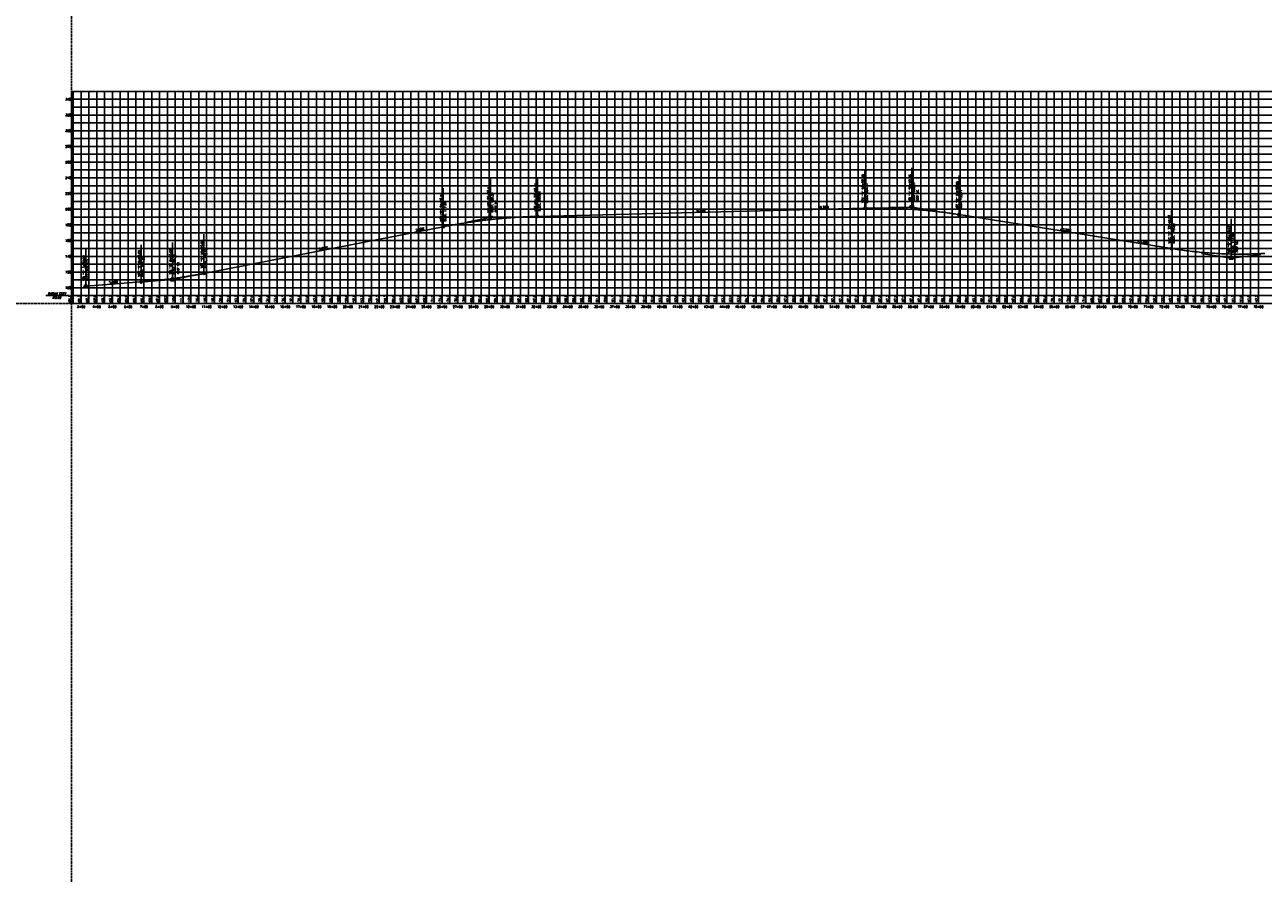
# Model space of a CAD drawing. Extents: x 114466 to 237039, y 16086 to 93345.
# Tile 5 of 81: x 137318 to 145208, y 31011 to 36414. Entities that reach past the tile are written whole.
import ezdxf
from ezdxf.enums import TextEntityAlignment as Align

# ---------------------------------------------------------------- set-up
doc = ezdxf.new("R2010")
doc.units = 0
doc.header["$LTSCALE"] = 50
doc.header["$MEASUREMENT"] = 0
doc.linetypes.add('HIDDEN_050%', pattern=[0.1875, 0.125, -0.0625])
doc.layers.get('0').update_dxf_attribs({"color": 1})
doc.layers.add('_CAB-PROF-TXT', color=31, linetype='HIDDEN_050%', plot=False)
for name, color, linetype in [('STERL-03-PBASE', 101, 'Continuous'), ('STERL-03-PEGCT', 101, 'Continuous'), ('STERL-03-PFGC', 4, 'Continuous'), ('STERL-03-PFGCT', 3, 'Continuous'), ('Sterl-03-PFGCT-B', 3, 'Continuous'), ('STERL-03-PGRID', 251, 'Continuous'), ('STERL-03-PGRIDT', 101, 'Continuous'), ('STERL-03-PVGRID', 251, 'Continuous')]:
    doc.layers.add(name, color=color, linetype=linetype)
doc.styles.add('C10O', font='complex', dxfattribs={"oblique": 20, "height": 4.167})
doc.styles.add('L140', font='ROMANSM.shx', dxfattribs={"height": 14})

# ---------------------------------------------------------------- blocks, each defined once
blk = doc.blocks.new('datum')
blk.add_line((-1.625, 0), (-0.125, 0))
at = {"style": 'C10O', "oblique": 20}
blk.add_text('DATUM ELEV', height=0.1389, dxfattribs=at).set_placement((-0.9375, 0.05), align=Align.CENTER)
blk.add_attdef('DATUM', text='', height=0.1389, dxfattribs=at).set_placement((-0.9375, -0.18889), align=Align.CENTER)
blk = doc.blocks.new('CRV_CIR')
at = {"color": 155, "const_width": 0.063, "flags": 128}
blk.add_lwpolyline([(-0.0315, 0, 1), (0.0315, 0, 1)], format="xyb", close=True, dxfattribs=at)
for radius in [0.07, 0.0187]:
    blk.add_circle((0, 0), radius)
blk = doc.blocks.new('crv_tri')
for points in [[(0.125, -0.072), (0, 0.144), (-0.125, -0.072)], [(-0.125, -0.072), (0.125, -0.072), (0, 0.144)]]:
    blk.add_hatch(color=155).paths.add_polyline_path(points)
for p, q in [((0, 0.144), (-0.125, -0.072)), ((0.125, -0.072), (0, 0.144)), ((-0.125, -0.072), (0.125, -0.072))]:
    blk.add_line(p, q)
at = {"flags": 128}
for points in [[(0, 0.144), (-0.125, -0.072), (0.125, -0.072)], [(-0.125, -0.072), (0.125, -0.072), (0, 0.144)]]:
    blk.add_lwpolyline(points, close=True, dxfattribs=at)
blk.add_circle((0, 0), 0.025)
blk.add_circle((0, 0), 0.025)
blk.add_circle((0, 0), 0.025)

msp = doc.modelspace()

# ---------------------------------------------------------------- linework, layer by layer
at = {"layer": '_CAB-PROF-TXT'}
for p, q in [((137615.98245, 54640.73615), (137615.98245, 16085.82474)), ((137707.49632, 34639.54831), (135607.60201, 34639.54831))]:
    msp.add_line(p, q, dxfattribs=at)
at = {"layer": 'STERL-03-PBASE'}
for p, q in [((137616.08245, 34639.54831), (137616.08245, 34689.54831)), ((137616.08245, 34689.54831), (195729.02224, 34689.54831)), ((137616.08245, 34639.54831), (195729.02224, 34639.54831)), ((137626.81245, 34639.54831), (137626.81245, 34689.54831)), ((137676.81245, 34639.54831), (137676.81245, 34689.54831)), ((137726.81245, 34639.54831), (137726.81245, 34689.54831)), ((137776.81245, 34639.54831), (137776.81245, 34689.54831)), ((137826.81245, 34639.54831), (137826.81245, 34689.54831)), ((137876.81245, 34639.54831), (137876.81245, 34689.54831)), ((137926.81245, 34639.54831), (137926.81245, 34689.54831)), ((137976.81245, 34639.54831), (137976.81245, 34689.54831)), ((138026.81245, 34639.54831), (138026.81245, 34689.54831)), ((138076.81245, 34639.54831), (138076.81245, 34689.54831)), ((138126.81245, 34639.54831), (138126.81245, 34689.54831)), ((138176.81245, 34639.54831), (138176.81245, 34689.54831)), ((138226.81245, 34639.54831), (138226.81245, 34689.54831)), ((138276.81245, 34639.54831), (138276.81245, 34689.54831)), ((138326.81245, 34639.54831), (138326.81245, 34689.54831)), ((138376.81245, 34639.54831), (138376.81245, 34689.54831)), ((138426.81245, 34639.54831), (138426.81245, 34689.54831)), ((138476.81245, 34639.54831), (138476.81245, 34689.54831)), ((138526.81245, 34639.54831), (138526.81245, 34689.54831)), ((138576.81245, 34639.54831), (138576.81245, 34689.54831)), ((138626.81245, 34639.54831), (138626.81245, 34689.54831)), ((138676.81245, 34639.54831), (138676.81245, 34689.54831)), ((138726.81245, 34639.54831), (138726.81245, 34689.54831)), ((138776.81245, 34639.54831), (138776.81245, 34689.54831)), ((138826.81245, 34639.54831), (138826.81245, 34689.54831)), ((138876.81245, 34639.54831), (138876.81245, 34689.54831)), ((138926.81245, 34639.54831), (138926.81245, 34689.54831)), ((138976.81245, 34639.54831), (138976.81245, 34689.54831)), ((139026.81245, 34639.54831), (139026.81245, 34689.54831)), ((139076.81245, 34639.54831), (139076.81245, 34689.54831)), ((139126.81245, 34639.54831), (139126.81245, 34689.54831)), ((139176.81245, 34639.54831), (139176.81245, 34689.54831)), ((139226.81245, 34639.54831), (139226.81245, 34689.54831)), ((139276.81245, 34639.54831), (139276.81245, 34689.54831)), ((139326.81245, 34639.54831), (139326.81245, 34689.54831)), ((139376.81245, 34639.54831), (139376.81245, 34689.54831)), ((139426.81245, 34639.54831), (139426.81245, 34689.54831)), ((139476.81245, 34639.54831), (139476.81245, 34689.54831)), ((139526.81245, 34639.54831), (139526.81245, 34689.54831)), ((139576.81245, 34639.54831), (139576.81245, 34689.54831)), ((139626.81245, 34639.54831), (139626.81245, 34689.54831)), ((139676.81245, 34639.54831), (139676.81245, 34689.54831)), ((139726.81245, 34639.54831), (139726.81245, 34689.54831)), ((139776.81245, 34639.54831), (139776.81245, 34689.54831)), ((139826.81245, 34639.54831), (139826.81245, 34689.54831)), ((139876.81245, 34639.54831), (139876.81245, 34689.54831)), ((139926.81245, 34639.54831), (139926.81245, 34689.54831)), ((139976.81245, 34639.54831), (139976.81245, 34689.54831)), ((140026.81245, 34639.54831), (140026.81245, 34689.54831)), ((140076.81245, 34639.54831), (140076.81245, 34689.54831)), ((140126.81245, 34639.54831), (140126.81245, 34689.54831)), ((140176.81245, 34639.54831), (140176.81245, 34689.54831)), ((140226.81245, 34639.54831), (140226.81245, 34689.54831)), ((140276.81245, 34639.54831), (140276.81245, 34689.54831)), ((140326.81245, 34639.54831), (140326.81245, 34689.54831)), ((140376.81245, 34639.54831), (140376.81245, 34689.54831)), ((140426.81245, 34639.54831), (140426.81245, 34689.54831)), ((140476.81245, 34639.54831), (140476.81245, 34689.54831)), ((140526.81245, 34639.54831), (140526.81245, 34689.54831)), ((140576.81245, 34639.54831), (140576.81245, 34689.54831)), ((140626.81245, 34639.54831), (140626.81245, 34689.54831)), ((140676.81245, 34639.54831), (140676.81245, 34689.54831)), ((140726.81245, 34639.54831), (140726.81245, 34689.54831)), ((140776.81245, 34639.54831), (140776.81245, 34689.54831)), ((140826.81245, 34639.54831), (140826.81245, 34689.54831)), ((140876.81245, 34639.54831), (140876.81245, 34689.54831)), ((140926.81245, 34639.54831), (140926.81245, 34689.54831)), ((140976.81245, 34639.54831), (140976.81245, 34689.54831)), ((141026.81245, 34639.54831), (141026.81245, 34689.54831)), ((141076.81245, 34639.54831), (141076.81245, 34689.54831)), ((141126.81245, 34639.54831), (141126.81245, 34689.54831)), ((141176.81245, 34639.54831), (141176.81245, 34689.54831)), ((141226.81245, 34639.54831), (141226.81245, 34689.54831)), ((141276.81245, 34639.54831), (141276.81245, 34689.54831)), ((141326.81245, 34639.54831), (141326.81245, 34689.54831)), ((141376.81245, 34639.54831), (141376.81245, 34689.54831)), ((141426.81245, 34639.54831), (141426.81245, 34689.54831)), ((141476.81245, 34639.54831), (141476.81245, 34689.54831)), ((141526.81245, 34639.54831), (141526.81245, 34689.54831)), ((141576.81245, 34639.54831), (141576.81245, 34689.54831)), ((141626.81245, 34639.54831), (141626.81245, 34689.54831)), ((141676.81245, 34639.54831), (141676.81245, 34689.54831)), ((141726.81245, 34639.54831), (141726.81245, 34689.54831)), ((141776.81245, 34639.54831), (141776.81245, 34689.54831)), ((141826.81245, 34639.54831), (141826.81245, 34689.54831)), ((141876.81245, 34639.54831), (141876.81245, 34689.54831)), ((141926.81245, 34639.54831), (141926.81245, 34689.54831)), ((141976.81245, 34639.54831), (141976.81245, 34689.54831)), ((142026.81245, 34639.54831), (142026.81245, 34689.54831)), ((142076.81245, 34639.54831), (142076.81245, 34689.54831)), ((142126.81245, 34639.54831), (142126.81245, 34689.54831)), ((142176.81245, 34639.54831), (142176.81245, 34689.54831)), ((142226.81245, 34639.54831), (142226.81245, 34689.54831)), ((142276.81245, 34639.54831), (142276.81245, 34689.54831)), ((142326.81245, 34639.54831), (142326.81245, 34689.54831)), ((142376.81245, 34639.54831), (142376.81245, 34689.54831)), ((142426.81245, 34639.54831), (142426.81245, 34689.54831)), ((142476.81245, 34639.54831), (142476.81245, 34689.54831)), ((142526.81245, 34639.54831), (142526.81245, 34689.54831)), ((142576.81245, 34639.54831), (142576.81245, 34689.54831)), ((142626.81245, 34639.54831), (142626.81245, 34689.54831)), ((142676.81245, 34639.54831), (142676.81245, 34689.54831)), ((142726.81245, 34639.54831), (142726.81245, 34689.54831)), ((142776.81245, 34639.54831), (142776.81245, 34689.54831)), ((142826.81245, 34639.54831), (142826.81245, 34689.54831)), ((142876.81245, 34639.54831), (142876.81245, 34689.54831)), ((142926.81245, 34639.54831), (142926.81245, 34689.54831)), ((142976.81245, 34639.54831), (142976.81245, 34689.54831)), ((143026.81245, 34639.54831), (143026.81245, 34689.54831)), ((143076.81245, 34639.54831), (143076.81245, 34689.54831)), ((143126.81245, 34639.54831), (143126.81245, 34689.54831)), ((143176.81245, 34639.54831), (143176.81245, 34689.54831)), ((143226.81245, 34639.54831), (143226.81245, 34689.54831)), ((143276.81245, 34639.54831), (143276.81245, 34689.54831)), ((143326.81245, 34639.54831), (143326.81245, 34689.54831)), ((143376.81245, 34639.54831), (143376.81245, 34689.54831)), ((143426.81245, 34639.54831), (143426.81245, 34689.54831)), ((143476.81245, 34639.54831), (143476.81245, 34689.54831)), ((143526.81245, 34639.54831), (143526.81245, 34689.54831)), ((143576.81245, 34639.54831), (143576.81245, 34689.54831)), ((143626.81245, 34639.54831), (143626.81245, 34689.54831)), ((143676.81245, 34639.54831), (143676.81245, 34689.54831)), ((143726.81245, 34639.54831), (143726.81245, 34689.54831)), ((143776.81245, 34639.54831), (143776.81245, 34689.54831)), ((143826.81245, 34639.54831), (143826.81245, 34689.54831)), ((143876.81245, 34639.54831), (143876.81245, 34689.54831)), ((143926.81245, 34639.54831), (143926.81245, 34689.54831)), ((143976.81245, 34639.54831), (143976.81245, 34689.54831)), ((144026.81245, 34639.54831), (144026.81245, 34689.54831)), ((144076.81245, 34639.54831), (144076.81245, 34689.54831)), ((144126.81245, 34639.54831), (144126.81245, 34689.54831)), ((144176.81245, 34639.54831), (144176.81245, 34689.54831)), ((144226.81245, 34639.54831), (144226.81245, 34689.54831)), ((144276.81245, 34639.54831), (144276.81245, 34689.54831)), ((144326.81245, 34639.54831), (144326.81245, 34689.54831)), ((144376.81245, 34639.54831), (144376.81245, 34689.54831)), ((144426.81245, 34639.54831), (144426.81245, 34689.54831)), ((144476.81245, 34639.54831), (144476.81245, 34689.54831)), ((144526.81245, 34639.54831), (144526.81245, 34689.54831)), ((144576.81245, 34639.54831), (144576.81245, 34689.54831)), ((144626.81245, 34639.54831), (144626.81245, 34689.54831)), ((144676.81245, 34639.54831), (144676.81245, 34689.54831)), ((144726.81245, 34639.54831), (144726.81245, 34689.54831)), ((144776.81245, 34639.54831), (144776.81245, 34689.54831)), ((144826.81245, 34639.54831), (144826.81245, 34689.54831)), ((144876.81245, 34639.54831), (144876.81245, 34689.54831)), ((144926.81245, 34639.54831), (144926.81245, 34689.54831)), ((144976.81245, 34639.54831), (144976.81245, 34689.54831)), ((145026.81245, 34639.54831), (145026.81245, 34689.54831)), ((145076.81245, 34639.54831), (145076.81245, 34689.54831)), ((145126.81245, 34639.54831), (145126.81245, 34689.54831)), ((145176.81245, 34639.54831), (145176.81245, 34689.54831))]:
    msp.add_line(p, q, dxfattribs=at)
at = {"layer": 'STERL-03-PFGC'}
for p, q in [((140584.22506, 35193.76544), (142669.66959, 35245.90155)), ((143269.66959, 35205.40155), (144623.38197, 34988.80757)), ((138459.85843, 34830.51395), (139984.22506, 35127.76544)), ((137707.49081, 34750.08637), (138059.85843, 34776.51395))]:
    msp.add_line(p, q, dxfattribs=at)
for points in [[(139984.22506, 35127.76544), (139993.60006, 35129.58111), (140002.97506, 35131.37188), (140012.35006, 35133.13775), (140021.72506, 35134.87872), (140031.10006, 35136.59478), (140040.47506, 35138.28595), (140049.85006, 35139.95221), (140059.22506, 35141.59356), (140068.60006, 35143.21002), (140077.97506, 35144.80157), (140087.35006, 35146.36822), (140096.72506, 35147.90997), (140106.10006, 35149.42682), (140115.47506, 35150.91876), (140124.85006, 35152.3858), (140134.22506, 35153.82794), (140143.60006, 35155.24518), (140152.97506, 35156.63751), (140162.35006, 35158.00494), (140171.72506, 35159.34747), (140181.10006, 35160.6651), (140190.47506, 35161.95782), (140199.85006, 35163.22564), (140209.22506, 35164.46856), (140218.60006, 35165.68658), (140227.97506, 35166.8797), (140237.35006, 35168.04791), (140246.72506, 35169.19122), (140256.10006, 35170.30963), (140265.47506, 35171.40313), (140274.85006, 35172.47174), (140284.22506, 35173.51544), (140293.60006, 35174.53424), (140302.97506, 35175.52813), (140312.35006, 35176.49713), (140321.72506, 35177.44122), (140331.10006, 35178.36041), (140340.47506, 35179.2547), (140349.85006, 35180.12408), (140359.22506, 35180.96856), (140368.60006, 35181.78814), (140377.97506, 35182.58282), (140387.35006, 35183.3526), (140396.72506, 35184.09747), (140406.10006, 35184.81744), (140415.47506, 35185.51251), (140424.85006, 35186.18268), (140434.22506, 35186.82794), (140443.60006, 35187.4483), (140452.97506, 35188.04376), (140462.35006, 35188.61432), (140471.72506, 35189.15997), (140481.10006, 35189.68072), (140490.47506, 35190.17657), (140499.85006, 35190.64752), (140509.22506, 35191.09356), (140518.60006, 35191.51471), (140527.97506, 35191.91095), (140537.35006, 35192.28228), (140546.72506, 35192.62872), (140556.10006, 35192.95025), (140565.47506, 35193.24688), (140574.85006, 35193.51861), (140584.22506, 35193.76544)], [(142669.66959, 35245.90155), (142679.04459, 35246.12238), (142688.41959, 35246.3161), (142697.79459, 35246.48273), (142707.16959, 35246.62226), (142716.54459, 35246.73468), (142725.91959, 35246.82001), (142735.29459, 35246.87824), (142744.66959, 35246.90936), (142754.04459, 35246.91339), (142763.41959, 35246.89032), (142772.79459, 35246.84015), (142782.16959, 35246.76288), (142791.54459, 35246.65851), (142800.91959, 35246.52704), (142810.29459, 35246.36847), (142819.66959, 35246.1828), (142829.04459, 35245.97003), (142838.41959, 35245.73017), (142847.79459, 35245.4632), (142857.16959, 35245.16913), (142866.54459, 35244.84796), (142875.91959, 35244.4997), (142885.29459, 35244.12433), (142894.66959, 35243.72186), (142904.04459, 35243.2923), (142913.41959, 35242.83563), (142922.79459, 35242.35187), (142932.16959, 35241.84101), (142941.54459, 35241.30304), (142950.91959, 35240.73798), (142960.29459, 35240.14581), (142969.66959, 35239.52655), (142979.04459, 35238.88019), (142988.41959, 35238.20673), (142997.79459, 35237.50617), (143007.16959, 35236.77851), (143016.54459, 35236.02374), (143025.91959, 35235.24188), (143035.29459, 35234.43292), (143044.66959, 35233.59686), (143054.04459, 35232.73371), (143063.41959, 35231.84345), (143072.79459, 35230.92609), (143082.16959, 35229.98163), (143091.54459, 35229.01007), (143100.91959, 35228.01142), (143110.29459, 35226.98566), (143119.66959, 35225.9328), (143129.04459, 35224.85285), (143138.41959, 35223.74579), (143147.79459, 35222.61164), (143157.16959, 35221.45038), (143166.54459, 35220.26203), (143175.91959, 35219.04657), (143185.29459, 35217.80402), (143194.66959, 35216.53436), (143204.04459, 35215.23761), (143213.41959, 35213.91376), (143222.79459, 35212.56281), (143232.16959, 35211.18476), (143241.54459, 35209.7796), (143250.91959, 35208.34735), (143260.29459, 35206.888), (143269.66959, 35205.40155)], [(144623.38197, 34988.80757), (144635.25697, 34986.93332), (144647.13197, 34985.11055), (144659.00697, 34983.33927), (144670.88197, 34981.61949), (144682.75697, 34979.95119), (144694.63197, 34978.33438), (144706.50697, 34976.76906), (144718.38197, 34975.25523), (144730.25697, 34973.79289), (144742.13197, 34972.38203), (144754.00697, 34971.02267), (144765.88197, 34969.7148), (144777.75697, 34968.45841), (144789.63197, 34967.25352), (144801.50697, 34966.10011), (144813.38197, 34964.9982), (144825.25697, 34963.94777), (144837.13197, 34962.94883), (144849.00697, 34962.00138), (144860.88197, 34961.10542), (144872.75697, 34960.26095), (144884.63197, 34959.46797), (144896.50697, 34958.72648), (144908.38197, 34958.03648), (144920.25697, 34957.39796), (144932.13197, 34956.81094), (144944.00697, 34956.27541), (144955.88197, 34955.79136), (144967.75697, 34955.3588), (144979.63197, 34954.97774), (144991.50697, 34954.64816), (145003.38197, 34954.37007), (145015.25697, 34954.14347), (145027.13197, 34953.96836), (145039.00697, 34953.84474), (145050.88197, 34953.77261), (145062.75697, 34953.75197), (145074.63197, 34953.78282), (145086.50697, 34953.86515), (145098.38197, 34953.99898), (145110.25697, 34954.18429), (145122.13197, 34954.4211), (145134.00697, 34954.70939), (145145.88197, 34955.04917), (145157.75697, 34955.44045), (145169.63197, 34955.88321), (145181.50697, 34956.37746), (145193.38197, 34956.9232), (145205.25697, 34957.52043), (145217.13197, 34958.16914)], [(138059.85843, 34776.51395), (138066.10843, 34776.98856), (138072.35843, 34777.47488), (138078.60843, 34777.97293), (138084.85843, 34778.4827), (138091.10843, 34779.00418), (138097.35843, 34779.53738), (138103.60843, 34780.08231), (138109.85843, 34780.63895), (138116.10843, 34781.20731), (138122.35843, 34781.78738), (138128.60843, 34782.37918), (138134.85843, 34782.9827), (138141.10843, 34783.59793), (138147.35843, 34784.22488), (138153.60843, 34784.86356), (138159.85843, 34785.51395), (138166.10843, 34786.17606), (138172.35843, 34786.84988), (138178.60843, 34787.53543), (138184.85843, 34788.2327), (138191.10843, 34788.94168), (138197.35843, 34789.66238), (138203.60843, 34790.39481), (138209.85843, 34791.13895), (138216.10843, 34791.89481), (138222.35843, 34792.66238), (138228.60843, 34793.44168), (138234.85843, 34794.2327), (138241.10843, 34795.03543), (138247.35843, 34795.84988), (138253.60843, 34796.67606), (138259.85843, 34797.51395), (138266.10843, 34798.36356), (138272.35843, 34799.22488), (138278.60843, 34800.09793), (138284.85843, 34800.9827), (138291.10843, 34801.87918), (138297.35843, 34802.78738), (138303.60843, 34803.70731), (138309.85843, 34804.63895), (138316.10843, 34805.58231), (138322.35843, 34806.53738), (138328.60843, 34807.50418), (138334.85843, 34808.4827), (138341.10843, 34809.47293), (138347.35843, 34810.47488), (138353.60843, 34811.48856), (138359.85843, 34812.51395), (138366.10843, 34813.55106), (138372.35843, 34814.59988), (138378.60843, 34815.66043), (138384.85843, 34816.7327), (138391.10843, 34817.81668), (138397.35843, 34818.91238), (138403.60843, 34820.01981), (138409.85843, 34821.13895), (138416.10843, 34822.26981), (138422.35843, 34823.41238), (138428.60843, 34824.56668), (138434.85843, 34825.7327), (138441.10843, 34826.91043), (138447.35843, 34828.09988), (138453.60843, 34829.30106), (138459.85843, 34830.51395)]]:
    msp.add_lwpolyline(points, dxfattribs=at)
at = {"layer": 'STERL-03-PFGCT'}
for p, q in [((142969.66959, 35253.40155), (142969.66959, 35503.23489)), ((140284.22506, 35186.26544), (140284.22506, 35432.09877)), ((140584.22506, 35193.76544), (140584.22506, 35439.59877)), ((142669.66959, 35245.90155), (142669.66959, 35495.73489)), ((143269.66959, 35205.40155), (143269.66959, 35455.23489)), ((139984.22506, 35127.76544), (139984.22506, 35373.59877)), ((144623.38197, 34988.80757), (144623.38197, 35238.64091)), ((145003.38197, 34928.00757), (145003.38197, 35177.84091)), ((138459.85843, 34830.51395), (138459.85843, 35080.34728)), ((137707.49081, 34750.08638), (137707.49081, 34986.58638)), ((138059.85843, 34776.51395), (138059.85843, 35013.01395)), ((138259.85843, 34791.51395), (138259.85843, 35028.01395))]:
    msp.add_line(p, q, dxfattribs=at)
at = {"layer": 'Sterl-03-PFGCT-B'}
for p, q in [((140134.22506, 35157.01544), (140284.22506, 35186.26544)), ((140284.22506, 35186.26544), (140434.22506, 35190.01544)), ((142819.66959, 35249.65155), (142969.66959, 35253.40155)), ((142969.66959, 35253.40155), (143119.66959, 35229.40155)), ((144813.38197, 34958.40757), (145003.38197, 34928.00757)), ((145003.38197, 34928.00757), (145193.38197, 34950.33257)), ((138159.85843, 34784.01395), (138259.85843, 34791.51395)), ((138259.85843, 34791.51395), (138359.85843, 34811.01395))]:
    msp.add_line(p, q, dxfattribs=at)
at = {"layer": 'STERL-03-PGRID'}
for p, q in [((137616.08245, 34689.54831), (137616.08245, 35989.54831)), ((137616.08245, 35989.54831), (195729.02224, 35989.54831)), ((137626.81245, 34689.54831), (137626.81245, 35989.54831)), ((137676.81245, 34689.54831), (137676.81245, 35989.54831)), ((137726.81245, 34689.54831), (137726.81245, 35989.54831)), ((137776.81245, 34689.54831), (137776.81245, 35989.54831)), ((137826.81245, 34689.54831), (137826.81245, 35989.54831)), ((137876.81245, 34689.54831), (137876.81245, 35989.54831)), ((137926.81245, 34689.54831), (137926.81245, 35989.54831)), ((137976.81245, 34689.54831), (137976.81245, 35989.54831)), ((138026.81245, 34689.54831), (138026.81245, 35989.54831)), ((138076.81245, 34689.54831), (138076.81245, 35989.54831)), ((138126.81245, 34689.54831), (138126.81245, 35989.54831)), ((138176.81245, 34689.54831), (138176.81245, 35989.54831)), ((138226.81245, 34689.54831), (138226.81245, 35989.54831)), ((138276.81245, 34689.54831), (138276.81245, 35989.54831)), ((138326.81245, 34689.54831), (138326.81245, 35989.54831)), ((138376.81245, 34689.54831), (138376.81245, 35989.54831)), ((138426.81245, 34689.54831), (138426.81245, 35989.54831)), ((138476.81245, 34689.54831), (138476.81245, 35989.54831)), ((138526.81245, 34689.54831), (138526.81245, 35989.54831)), ((138576.81245, 34689.54831), (138576.81245, 35989.54831)), ((138626.81245, 34689.54831), (138626.81245, 35989.54831)), ((138676.81245, 34689.54831), (138676.81245, 35989.54831)), ((138726.81245, 34689.54831), (138726.81245, 35989.54831)), ((138776.81245, 34689.54831), (138776.81245, 35989.54831)), ((138826.81245, 34689.54831), (138826.81245, 35989.54831)), ((138876.81245, 34689.54831), (138876.81245, 35989.54831)), ((138926.81245, 34689.54831), (138926.81245, 35989.54831)), ((138976.81245, 34689.54831), (138976.81245, 35989.54831)), ((139026.81245, 34689.54831), (139026.81245, 35989.54831)), ((139076.81245, 34689.54831), (139076.81245, 35989.54831)), ((139126.81245, 34689.54831), (139126.81245, 35989.54831)), ((139176.81245, 34689.54831), (139176.81245, 35989.54831)), ((139226.81245, 34689.54831), (139226.81245, 35989.54831)), ((139276.81245, 34689.54831), (139276.81245, 35989.54831)), ((139326.81245, 34689.54831), (139326.81245, 35989.54831)), ((139376.81245, 34689.54831), (139376.81245, 35989.54831)), ((139426.81245, 34689.54831), (139426.81245, 35989.54831)), ((139476.81245, 34689.54831), (139476.81245, 35989.54831)), ((139526.81245, 34689.54831), (139526.81245, 35989.54831)), ((139576.81245, 34689.54831), (139576.81245, 35989.54831)), ((139626.81245, 34689.54831), (139626.81245, 35989.54831)), ((139676.81245, 34689.54831), (139676.81245, 35989.54831)), ((139726.81245, 34689.54831), (139726.81245, 35989.54831)), ((139776.81245, 34689.54831), (139776.81245, 35989.54831)), ((139826.81245, 34689.54831), (139826.81245, 35989.54831)), ((139876.81245, 34689.54831), (139876.81245, 35989.54831)), ((139926.81245, 34689.54831), (139926.81245, 35989.54831)), ((139976.81245, 34689.54831), (139976.81245, 35989.54831)), ((140026.81245, 34689.54831), (140026.81245, 35989.54831)), ((140076.81245, 34689.54831), (140076.81245, 35989.54831)), ((140126.81245, 34689.54831), (140126.81245, 35989.54831)), ((140176.81245, 34689.54831), (140176.81245, 35989.54831)), ((140226.81245, 34689.54831), (140226.81245, 35989.54831)), ((140276.81245, 34689.54831), (140276.81245, 35989.54831)), ((140326.81245, 34689.54831), (140326.81245, 35989.54831)), ((140376.81245, 34689.54831), (140376.81245, 35989.54831)), ((140426.81245, 34689.54831), (140426.81245, 35989.54831)), ((140476.81245, 34689.54831), (140476.81245, 35989.54831)), ((140526.81245, 34689.54831), (140526.81245, 35989.54831)), ((140576.81245, 34689.54831), (140576.81245, 35989.54831)), ((140626.81245, 34689.54831), (140626.81245, 35989.54831)), ((140676.81245, 34689.54831), (140676.81245, 35989.54831)), ((140726.81245, 34689.54831), (140726.81245, 35989.54831)), ((140776.81245, 34689.54831), (140776.81245, 35989.54831)), ((140826.81245, 34689.54831), (140826.81245, 35989.54831)), ((140876.81245, 34689.54831), (140876.81245, 35989.54831)), ((140926.81245, 34689.54831), (140926.81245, 35989.54831)), ((140976.81245, 34689.54831), (140976.81245, 35989.54831)), ((141026.81245, 34689.54831), (141026.81245, 35989.54831)), ((141076.81245, 34689.54831), (141076.81245, 35989.54831)), ((141126.81245, 34689.54831), (141126.81245, 35989.54831)), ((141176.81245, 34689.54831), (141176.81245, 35989.54831)), ((141226.81245, 34689.54831), (141226.81245, 35989.54831)), ((141276.81245, 34689.54831), (141276.81245, 35989.54831)), ((141326.81245, 34689.54831), (141326.81245, 35989.54831)), ((141376.81245, 34689.54831), (141376.81245, 35989.54831)), ((141426.81245, 34689.54831), (141426.81245, 35989.54831)), ((141476.81245, 34689.54831), (141476.81245, 35989.54831)), ((141526.81245, 34689.54831), (141526.81245, 35989.54831)), ((141576.81245, 34689.54831), (141576.81245, 35989.54831)), ((141626.81245, 34689.54831), (141626.81245, 35989.54831)), ((141676.81245, 34689.54831), (141676.81245, 35989.54831)), ((141726.81245, 34689.54831), (141726.81245, 35989.54831)), ((141776.81245, 34689.54831), (141776.81245, 35989.54831)), ((141826.81245, 34689.54831), (141826.81245, 35989.54831)), ((141876.81245, 34689.54831), (141876.81245, 35989.54831)), ((141926.81245, 34689.54831), (141926.81245, 35989.54831)), ((141976.81245, 34689.54831), (141976.81245, 35989.54831)), ((142026.81245, 34689.54831), (142026.81245, 35989.54831)), ((142076.81245, 34689.54831), (142076.81245, 35989.54831)), ((142126.81245, 34689.54831), (142126.81245, 35989.54831)), ((142176.81245, 34689.54831), (142176.81245, 35989.54831)), ((142226.81245, 34689.54831), (142226.81245, 35989.54831)), ((142276.81245, 34689.54831), (142276.81245, 35989.54831)), ((142326.81245, 34689.54831), (142326.81245, 35989.54831)), ((142376.81245, 34689.54831), (142376.81245, 35989.54831)), ((142426.81245, 34689.54831), (142426.81245, 35989.54831)), ((142476.81245, 34689.54831), (142476.81245, 35989.54831)), ((142526.81245, 34689.54831), (142526.81245, 35989.54831)), ((142576.81245, 34689.54831), (142576.81245, 35989.54831)), ((142626.81245, 34689.54831), (142626.81245, 35989.54831)), ((142676.81245, 34689.54831), (142676.81245, 35989.54831)), ((142726.81245, 34689.54831), (142726.81245, 35989.54831)), ((142776.81245, 34689.54831), (142776.81245, 35989.54831)), ((142826.81245, 34689.54831), (142826.81245, 35989.54831)), ((142876.81245, 34689.54831), (142876.81245, 35989.54831)), ((142926.81245, 34689.54831), (142926.81245, 35989.54831)), ((142976.81245, 34689.54831), (142976.81245, 35989.54831)), ((143026.81245, 34689.54831), (143026.81245, 35989.54831)), ((143076.81245, 34689.54831), (143076.81245, 35989.54831)), ((143126.81245, 34689.54831), (143126.81245, 35989.54831)), ((143176.81245, 34689.54831), (143176.81245, 35989.54831)), ((143226.81245, 34689.54831), (143226.81245, 35989.54831)), ((143276.81245, 34689.54831), (143276.81245, 35989.54831)), ((143326.81245, 34689.54831), (143326.81245, 35989.54831)), ((143376.81245, 34689.54831), (143376.81245, 35989.54831)), ((143426.81245, 34689.54831), (143426.81245, 35989.54831)), ((143476.81245, 34689.54831), (143476.81245, 35989.54831)), ((143526.81245, 34689.54831), (143526.81245, 35989.54831)), ((143576.81245, 34689.54831), (143576.81245, 35989.54831)), ((143626.81245, 34689.54831), (143626.81245, 35989.54831)), ((143676.81245, 34689.54831), (143676.81245, 35989.54831)), ((143726.81245, 34689.54831), (143726.81245, 35989.54831)), ((143776.81245, 34689.54831), (143776.81245, 35989.54831)), ((143826.81245, 34689.54831), (143826.81245, 35989.54831)), ((143876.81245, 34689.54831), (143876.81245, 35989.54831)), ((143926.81245, 34689.54831), (143926.81245, 35989.54831)), ((143976.81245, 34689.54831), (143976.81245, 35989.54831)), ((144026.81245, 34689.54831), (144026.81245, 35989.54831)), ((144076.81245, 34689.54831), (144076.81245, 35989.54831)), ((144126.81245, 34689.54831), (144126.81245, 35989.54831)), ((144176.81245, 34689.54831), (144176.81245, 35989.54831)), ((144226.81245, 34689.54831), (144226.81245, 35989.54831)), ((144276.81245, 34689.54831), (144276.81245, 35989.54831)), ((144326.81245, 34689.54831), (144326.81245, 35989.54831)), ((144376.81245, 34689.54831), (144376.81245, 35989.54831)), ((144426.81245, 34689.54831), (144426.81245, 35989.54831)), ((144476.81245, 34689.54831), (144476.81245, 35989.54831)), ((144526.81245, 34689.54831), (144526.81245, 35989.54831)), ((144576.81245, 34689.54831), (144576.81245, 35989.54831)), ((144626.81245, 34689.54831), (144626.81245, 35989.54831)), ((144676.81245, 34689.54831), (144676.81245, 35989.54831)), ((144726.81245, 34689.54831), (144726.81245, 35989.54831)), ((144776.81245, 34689.54831), (144776.81245, 35989.54831)), ((144826.81245, 34689.54831), (144826.81245, 35989.54831)), ((144876.81245, 34689.54831), (144876.81245, 35989.54831)), ((144926.81245, 34689.54831), (144926.81245, 35989.54831)), ((144976.81245, 34689.54831), (144976.81245, 35989.54831)), ((145026.81245, 34689.54831), (145026.81245, 35989.54831)), ((145076.81245, 34689.54831), (145076.81245, 35989.54831)), ((145126.81245, 34689.54831), (145126.81245, 35989.54831)), ((145176.81245, 34689.54831), (145176.81245, 35989.54831)), ((137616.08245, 35939.54831), (195729.02224, 35939.54831)), ((137616.08245, 35889.54831), (195729.02224, 35889.54831)), ((137616.08245, 35839.54831), (195729.02224, 35839.54831)), ((137616.08245, 35789.54831), (195729.02224, 35789.54831)), ((137616.08245, 35739.54831), (195729.02224, 35739.54831)), ((137616.08245, 35689.54831), (195729.02224, 35689.54831)), ((137616.08245, 35639.54831), (195729.02224, 35639.54831)), ((137616.08245, 35589.54831), (195729.02224, 35589.54831)), ((137616.08245, 35539.54831), (195729.02224, 35539.54831)), ((137616.08245, 35489.54831), (195729.02224, 35489.54831)), ((137616.08245, 35439.54831), (195729.02224, 35439.54831)), ((137616.08245, 35389.54831), (195729.02224, 35389.54831)), ((137616.08245, 35339.54831), (195729.02224, 35339.54831)), ((137616.08245, 35289.54831), (195729.02224, 35289.54831)), ((137616.08245, 35239.54831), (195729.02224, 35239.54831)), ((137616.08245, 35189.54831), (195729.02224, 35189.54831)), ((137616.08245, 35139.54831), (195729.02224, 35139.54831)), ((137616.08245, 35089.54831), (195729.02224, 35089.54831)), ((137616.08245, 35039.54831), (195729.02224, 35039.54831)), ((137616.08245, 34989.54831), (195729.02224, 34989.54831)), ((137616.08245, 34939.54831), (195729.02224, 34939.54831)), ((137616.08245, 34889.54831), (195729.02224, 34889.54831)), ((137616.08245, 34839.54831), (195729.02224, 34839.54831)), ((137616.08245, 34789.54831), (195729.02224, 34789.54831)), ((137616.08245, 34739.54831), (195729.02224, 34739.54831))]:
    msp.add_line(p, q, dxfattribs=at)
at = {"layer": 'STERL-03-PVGRID'}
for p, q in [((140826.81245, 34689.54831), (140826.81245, 35186.71557)), ((140876.81245, 34689.54831), (140876.81245, 35188.24515)), ((140926.81245, 34689.54831), (140926.81245, 35192.3064)), ((140976.81245, 34689.54831), (140976.81245, 35197.93209)), ((141026.81245, 34689.54831), (141026.81245, 35192.62292)), ((141076.81245, 34689.54831), (141076.81245, 35195.88966)), ((141126.81245, 34689.54831), (141126.81245, 35196.91705)), ((141176.81245, 34689.54831), (141176.81245, 35195.10084)), ((141226.81245, 34689.54831), (141226.81245, 35196.70153)), ((141276.81245, 34689.54831), (141276.81245, 35197.22623)), ((141326.81245, 34689.54831), (141326.81245, 35197.70292)), ((141376.81245, 34689.54831), (141376.81245, 35205.59277)), ((141426.81245, 34689.54831), (141426.81245, 35200.0732)), ((141476.81245, 34689.54831), (141476.81245, 35199.62606)), ((141526.81245, 34689.54831), (141526.81245, 35199.91924)), ((141576.81245, 34689.54831), (141576.81245, 35200.47417)), ((141626.81245, 34689.54831), (141626.81245, 35203.58957)), ((141676.81245, 34689.54831), (141676.81245, 35203.98382)), ((141726.81245, 34689.54831), (141726.81245, 35204.94171)), ((141776.81245, 34689.54831), (141776.81245, 35205.78215)), ((141826.81245, 34689.54831), (141826.81245, 35207.10121)), ((141876.81245, 34689.54831), (141876.81245, 35208.89808)), ((141926.81245, 34689.54831), (141926.81245, 35211.13216)), ((141976.81245, 34689.54831), (141976.81245, 35213.19986)), ((142026.81245, 34689.54831), (142026.81245, 35214.20726)), ((142076.81245, 34689.54831), (142076.81245, 35215.34796)), ((142126.81245, 34689.54831), (142126.81245, 35216.83401)), ((142176.81245, 34689.54831), (142176.81245, 35228.72791)), ((142226.81245, 34689.54831), (142226.81245, 35218.6685)), ((142276.81245, 34689.54831), (142276.81245, 35220.67251)), ((142326.81245, 34689.54831), (142326.81245, 35222.23777)), ((142376.81245, 34689.54831), (142376.81245, 35224.20181)), ((142426.81245, 34689.54831), (142426.81245, 35225.16903)), ((142476.81245, 34689.54831), (142476.81245, 35225.99967)), ((142526.81245, 34689.54831), (142526.81245, 35226.10335)), ((142576.81245, 34689.54831), (142576.81245, 35228.04271)), ((142626.81245, 34689.54831), (142626.81245, 35229.18319)), ((142676.81245, 34689.54831), (142676.81245, 35229.56661)), ((142726.81245, 34689.54831), (142726.81245, 35229.44957)), ((142776.81245, 34689.54831), (142776.81245, 35228.89275)), ((142826.81245, 34689.54831), (142826.81245, 35228.15401)), ((142876.81245, 34689.54831), (142876.81245, 35228.31842)), ((142926.81245, 34689.54831), (142926.81245, 35226.90423)), ((142976.81245, 34689.54831), (142976.81245, 35225.16271)), ((143026.81245, 34689.54831), (143026.81245, 35225.15027)), ((143076.81245, 34689.54831), (143076.81245, 35224.24441)), ((143126.81245, 34689.54831), (143126.81245, 35223.0903)), ((143176.81245, 34689.54831), (143176.81245, 35220.96327)), ((143226.81245, 34689.54831), (143226.81245, 35219.16183)), ((143276.81245, 34689.54831), (143276.81245, 35217.65179)), ((143326.81245, 34689.54831), (143326.81245, 35212.16764)), ((143376.81245, 34689.54831), (143376.81245, 35208.16843)), ((143426.81245, 34689.54831), (143426.81245, 35203.07569)), ((143476.81245, 34689.54831), (143476.81245, 35197.26119)), ((143526.81245, 34689.54831), (143526.81245, 35190.8102)), ((140026.81245, 34689.54831), (140026.81245, 35115.54941)), ((140076.81245, 34689.54831), (140076.81245, 35123.90724)), ((140126.81245, 34689.54831), (140126.81245, 35132.27728)), ((140176.81245, 34689.54831), (140176.81245, 35140.00287)), ((140226.81245, 34689.54831), (140226.81245, 35147.30689)), ((140276.81245, 34689.54831), (140276.81245, 35154.15308)), ((140326.81245, 34689.54831), (140326.81245, 35160.87524)), ((140376.81245, 34689.54831), (140376.81245, 35167.18668)), ((140426.81245, 34689.54831), (140426.81245, 35173.62177)), ((140476.81245, 34689.54831), (140476.81245, 35178.21724)), ((140526.81245, 34689.54831), (140526.81245, 35179.98611)), ((140576.81245, 34689.54831), (140576.81245, 35179.20188)), ((140626.81245, 34689.54831), (140626.81245, 35179.52619)), ((140676.81245, 34689.54831), (140676.81245, 35180.76753)), ((140726.81245, 34689.54831), (140726.81245, 35181.84889)), ((140776.81245, 34689.54831), (140776.81245, 35185.3872)), ((143576.81245, 34689.54831), (143576.81245, 35184.26216)), ((143626.81245, 34689.54831), (143626.81245, 35177.78388)), ((143676.81245, 34689.54831), (143676.81245, 35171.33623)), ((143726.81245, 34689.54831), (143726.81245, 35164.20689)), ((143776.81245, 34689.54831), (143776.81245, 35155.7205)), ((143826.81245, 34689.54831), (143826.81245, 35146.72839)), ((143876.81245, 34689.54831), (143876.81245, 35137.81267)), ((143926.81245, 34689.54831), (143926.81245, 35128.223)), ((143976.81245, 34689.54831), (143976.81245, 35118.34524)), ((144026.81245, 34689.54831), (144026.81245, 35108.42197)), ((139626.81245, 34689.54831), (139626.81245, 35036.24905)), ((139676.81245, 34689.54831), (139676.81245, 35046.67274)), ((139726.81245, 34689.54831), (139726.81245, 35057.09539)), ((139776.81245, 34689.54831), (139776.81245, 35067.14502)), ((139826.81245, 34689.54831), (139826.81245, 35077.27906)), ((139876.81245, 34689.54831), (139876.81245, 35087.14608)), ((139926.81245, 34689.54831), (139926.81245, 35096.90695)), ((139976.81245, 34689.54831), (139976.81245, 35106.31753)), ((144076.81245, 34689.54831), (144076.81245, 35097.68983)), ((144126.81245, 34689.54831), (144126.81245, 35086.34022)), ((144176.81245, 34689.54831), (144176.81245, 35074.62821)), ((144226.81245, 34689.54831), (144226.81245, 35063.27834)), ((144276.81245, 34689.54831), (144276.81245, 35051.71146)), ((144326.81245, 34689.54831), (144326.81245, 35039.95316)), ((144376.81245, 34689.54831), (144376.81245, 35028.94979)), ((139176.81245, 34689.54831), (139176.81245, 34953.91107)), ((139226.81245, 34689.54831), (139226.81245, 34963.70926)), ((139276.81245, 34689.54831), (139276.81245, 34973.2354)), ((139326.81245, 34689.54831), (139326.81245, 34982.38055)), ((139376.81245, 34689.54831), (139376.81245, 34991.49934)), ((139426.81245, 34689.54831), (139426.81245, 35000.24707)), ((139476.81245, 34689.54831), (139476.81245, 35007.9092)), ((139526.81245, 34689.54831), (139526.81245, 35016.43017)), ((139576.81245, 34689.54831), (139576.81245, 35026.15857)), ((144426.81245, 34689.54831), (144426.81245, 35019.00327)), ((144476.81245, 34689.54831), (144476.81245, 35009.58853)), ((144526.81245, 34689.54831), (144526.81245, 35000.57754)), ((144576.81245, 34689.54831), (144576.81245, 34992.24777)), ((144626.81245, 34689.54831), (144626.81245, 34985.7712)), ((144676.81245, 34689.54831), (144676.81245, 34980.08181)), ((144726.81245, 34689.54831), (144726.81245, 34974.13656)), ((144776.81245, 34689.54831), (144776.81245, 34969.2126)), ((144826.81245, 34689.54831), (144826.81245, 34963.81593)), ((144876.81245, 34689.54831), (144876.81245, 34958.38741)), ((144926.81245, 34689.54831), (144926.81245, 34954.16372)), ((144976.81245, 34689.54831), (144976.81245, 34950.94034)), ((145176.81245, 34689.54831), (145176.81245, 34950.66747)), ((138776.81245, 34689.54831), (138776.81245, 34877.19263)), ((138826.81245, 34689.54831), (138826.81245, 34886.48192)), ((138876.81245, 34689.54831), (138876.81245, 34896.51723)), ((138926.81245, 34689.54831), (138926.81245, 34906.74178)), ((138976.81245, 34689.54831), (138976.81245, 34916.2627)), ((139026.81245, 34689.54831), (139026.81245, 34925.71272)), ((139076.81245, 34689.54831), (139076.81245, 34934.96658)), ((139126.81245, 34689.54831), (139126.81245, 34944.57891)), ((145026.81245, 34689.54831), (145026.81245, 34948.26697)), ((145076.81245, 34689.54831), (145076.81245, 34947.71937)), ((145126.81245, 34689.54831), (145126.81245, 34949.19411)), ((138326.81245, 34689.54831), (138326.81245, 34796.27875)), ((138376.81245, 34689.54831), (138376.81245, 34803.46298)), ((138426.81245, 34689.54831), (138426.81245, 34811.30445)), ((138476.81245, 34689.54831), (138476.81245, 34820.41666)), ((138526.81245, 34689.54831), (138526.81245, 34830.05009)), ((138576.81245, 34689.54831), (138576.81245, 34839.84886)), ((138626.81245, 34689.54831), (138626.81245, 34848.84662)), ((138676.81245, 34689.54831), (138676.81245, 34858.28309)), ((138726.81245, 34689.54831), (138726.81245, 34868.02499)), ((137616.08245, 34689.54831), (137616.08245, 34745.21683)), ((137626.81245, 34689.54831), (137626.81245, 34745.75915)), ((137676.81245, 34689.54831), (137676.81245, 34748.07911)), ((137726.81245, 34689.54831), (137726.81245, 34750.9861)), ((137776.81245, 34689.54831), (137776.81245, 34753.41723)), ((137826.81245, 34689.54831), (137826.81245, 34756.00619)), ((137876.81245, 34689.54831), (137876.81245, 34758.18466)), ((137926.81245, 34689.54831), (137926.81245, 34760.48644)), ((137976.81245, 34689.54831), (137976.81245, 34763.3518)), ((138026.81245, 34689.54831), (138026.81245, 34765.75726)), ((138076.81245, 34689.54831), (138076.81245, 34770.07908)), ((138126.81245, 34689.54831), (138126.81245, 34773.93853)), ((138176.81245, 34689.54831), (138176.81245, 34778.68212)), ((138226.81245, 34689.54831), (138226.81245, 34783.50931)), ((138276.81245, 34689.54831), (138276.81245, 34789.59609))]:
    msp.add_line(p, q, dxfattribs=at)

# ---------------------------------------------------------------- block references
at = {"layer": 'STERL-03-PBASE', "xscale": 100.7919366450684, "yscale": 100.7919366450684, "zscale": 100.7919366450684}
msp.add_blockref('datum', (137616.08245, 34689.54831), dxfattribs=at).add_auto_attribs({'DATUM': '90.00'})
at = {"layer": 'Sterl-03-PFGCT-B', "xscale": 100, "yscale": 100, "zscale": 100, "rotation": 180}
for p in [(140284.22506, 35186.26544), (142969.66959, 35253.40155)]:
    msp.add_blockref('crv_tri', p, dxfattribs=at)
at = {"layer": 'Sterl-03-PFGCT-B', "xscale": 100, "yscale": 100, "zscale": 100}
for name, p in [('CRV_CIR', (140584.22506, 35193.76544)), ('CRV_CIR', (142669.66959, 35245.90155)), ('CRV_CIR', (143269.66959, 35205.40155)), ('CRV_CIR', (139984.22506, 35127.76544)), ('CRV_CIR', (144623.38197, 34988.80757)), ('crv_tri', (145003.38197, 34928.00757)), ('crv_tri', (138259.85843, 34791.51395)), ('CRV_CIR', (138459.85843, 34830.51395)), ('crv_tri', (137707.49081, 34750.08638)), ('CRV_CIR', (138059.85843, 34776.51395))]:
    msp.add_blockref(name, p, dxfattribs=at)

# ---------------------------------------------------------------- texts
at = {"layer": 'STERL-03-PEGCT', "style": 'L140'}
for s, p in [('101.1', (137616.08245, 34664.54831)), ('101.2', (137626.81245, 34664.54831)), ('101.7', (137676.81245, 34664.54831)), ('102.3', (137726.81245, 34664.54831)), ('102.8', (137776.81245, 34664.54831)), ('103.3', (137826.81245, 34664.54831)), ('103.7', (137876.81245, 34664.54831)), ('104.2', (137926.81245, 34664.54831)), ('104.8', (137976.81245, 34664.54831)), ('105.2', (138026.81245, 34664.54831)), ('106.1', (138076.81245, 34664.54831)), ('106.9', (138126.81245, 34664.54831)), ('107.8', (138176.81245, 34664.54831)), ('108.8', (138226.81245, 34664.54831)), ('110.0', (138276.81245, 34664.54831)), ('111.3', (138326.81245, 34664.54831)), ('112.8', (138376.81245, 34664.54831)), ('114.4', (138426.81245, 34664.54831)), ('116.2', (138476.81245, 34664.54831)), ('118.1', (138526.81245, 34664.54831)), ('120.1', (138576.81245, 34664.54831)), ('121.9', (138626.81245, 34664.54831)), ('123.7', (138676.81245, 34664.54831)), ('125.7', (138726.81245, 34664.54831)), ('127.5', (138776.81245, 34664.54831)), ('129.4', (138826.81245, 34664.54831)), ('131.4', (138876.81245, 34664.54831)), ('133.4', (138926.81245, 34664.54831)), ('135.3', (138976.81245, 34664.54831)), ('137.2', (139026.81245, 34664.54831)), ('139.1', (139076.81245, 34664.54831)), ('141.0', (139126.81245, 34664.54831)), ('142.9', (139176.81245, 34664.54831)), ('144.8', (139226.81245, 34664.54831)), ('146.7', (139276.81245, 34664.54831)), ('148.6', (139326.81245, 34664.54831)), ('150.4', (139376.81245, 34664.54831)), ('152.1', (139426.81245, 34664.54831)), ('153.7', (139476.81245, 34664.54831)), ('155.4', (139526.81245, 34664.54831)), ('157.3', (139576.81245, 34664.54831)), ('159.3', (139626.81245, 34664.54831)), ('161.4', (139676.81245, 34664.54831)), ('163.5', (139726.81245, 34664.54831)), ('165.5', (139776.81245, 34664.54831)), ('167.5', (139826.81245, 34664.54831)), ('169.5', (139876.81245, 34664.54831)), ('171.5', (139926.81245, 34664.54831)), ('173.4', (139976.81245, 34664.54831)), ('175.2', (140026.81245, 34664.54831)), ('176.9', (140076.81245, 34664.54831)), ('178.5', (140126.81245, 34664.54831)), ('180.1', (140176.81245, 34664.54831)), ('181.6', (140226.81245, 34664.54831)), ('182.9', (140276.81245, 34664.54831)), ('184.3', (140326.81245, 34664.54831)), ('185.5', (140376.81245, 34664.54831)), ('186.8', (140426.81245, 34664.54831)), ('187.7', (140476.81245, 34664.54831)), ('188.1', (140526.81245, 34664.54831)), ('187.9', (140576.81245, 34664.54831)), ('188.0', (140626.81245, 34664.54831)), ('188.2', (140676.81245, 34664.54831)), ('188.5', (140726.81245, 34664.54831)), ('189.2', (140776.81245, 34664.54831)), ('189.4', (140826.81245, 34664.54831)), ('189.7', (140876.81245, 34664.54831)), ('190.6', (140926.81245, 34664.54831)), ('191.7', (140976.81245, 34664.54831)), ('190.6', (141026.81245, 34664.54831)), ('191.3', (141076.81245, 34664.54831)), ('191.5', (141126.81245, 34664.54831)), ('191.1', (141176.81245, 34664.54831)), ('191.4', (141226.81245, 34664.54831)), ('191.5', (141276.81245, 34664.54831)), ('191.6', (141326.81245, 34664.54831)), ('193.2', (141376.81245, 34664.54831)), ('192.1', (141426.81245, 34664.54831)), ('192.0', (141476.81245, 34664.54831)), ('192.1', (141526.81245, 34664.54831)), ('192.2', (141576.81245, 34664.54831)), ('192.8', (141626.81245, 34664.54831)), ('192.9', (141676.81245, 34664.54831)), ('193.1', (141726.81245, 34664.54831)), ('193.2', (141776.81245, 34664.54831)), ('193.5', (141826.81245, 34664.54831)), ('193.9', (141876.81245, 34664.54831)), ('194.3', (141926.81245, 34664.54831)), ('194.7', (141976.81245, 34664.54831)), ('194.9', (142026.81245, 34664.54831)), ('195.2', (142076.81245, 34664.54831)), ('195.5', (142126.81245, 34664.54831)), ('197.8', (142176.81245, 34664.54831)), ('195.8', (142226.81245, 34664.54831)), ('196.2', (142276.81245, 34664.54831)), ('196.5', (142326.81245, 34664.54831)), ('196.9', (142376.81245, 34664.54831)), ('197.1', (142426.81245, 34664.54831)), ('197.3', (142476.81245, 34664.54831)), ('197.3', (142526.81245, 34664.54831)), ('197.7', (142576.81245, 34664.54831)), ('197.9', (142626.81245, 34664.54831)), ('198.0', (142676.81245, 34664.54831)), ('198.0', (142726.81245, 34664.54831)), ('197.9', (142776.81245, 34664.54831)), ('197.7', (142826.81245, 34664.54831)), ('197.8', (142876.81245, 34664.54831)), ('197.5', (142926.81245, 34664.54831)), ('197.1', (142976.81245, 34664.54831)), ('197.1', (143026.81245, 34664.54831)), ('196.9', (143076.81245, 34664.54831)), ('196.7', (143126.81245, 34664.54831)), ('196.3', (143176.81245, 34664.54831)), ('195.9', (143226.81245, 34664.54831)), ('195.6', (143276.81245, 34664.54831)), ('194.5', (143326.81245, 34664.54831)), ('193.7', (143376.81245, 34664.54831)), ('192.7', (143426.81245, 34664.54831)), ('191.5', (143476.81245, 34664.54831)), ('190.3', (143526.81245, 34664.54831)), ('188.9', (143576.81245, 34664.54831)), ('187.6', (143626.81245, 34664.54831)), ('186.4', (143676.81245, 34664.54831)), ('184.9', (143726.81245, 34664.54831)), ('183.2', (143776.81245, 34664.54831)), ('181.4', (143826.81245, 34664.54831)), ('179.7', (143876.81245, 34664.54831)), ('177.7', (143926.81245, 34664.54831)), ('175.8', (143976.81245, 34664.54831)), ('173.8', (144026.81245, 34664.54831)), ('171.6', (144076.81245, 34664.54831)), ('169.4', (144126.81245, 34664.54831)), ('167.0', (144176.81245, 34664.54831)), ('164.7', (144226.81245, 34664.54831)), ('162.4', (144276.81245, 34664.54831)), ('160.1', (144326.81245, 34664.54831)), ('157.9', (144376.81245, 34664.54831)), ('155.9', (144426.81245, 34664.54831)), ('154.0', (144476.81245, 34664.54831)), ('152.2', (144526.81245, 34664.54831)), ('150.5', (144576.81245, 34664.54831)), ('149.2', (144626.81245, 34664.54831)), ('148.1', (144676.81245, 34664.54831)), ('146.9', (144726.81245, 34664.54831)), ('145.9', (144776.81245, 34664.54831)), ('144.9', (144826.81245, 34664.54831)), ('143.8', (144876.81245, 34664.54831)), ('142.9', (144926.81245, 34664.54831)), ('142.3', (144976.81245, 34664.54831)), ('141.7', (145026.81245, 34664.54831)), ('141.6', (145076.81245, 34664.54831)), ('141.9', (145126.81245, 34664.54831)), ('142.2', (145176.81245, 34664.54831))]:
    msp.add_text(s, height=14, rotation=90, dxfattribs=at).set_placement(p, align=Align.BOTTOM_CENTER)
for s, p in [('3+00', (137676.81245, 34618.54831)), ('4+00', (137776.81245, 34618.54831)), ('5+00', (137876.81245, 34618.54831)), ('6+00', (137976.81245, 34618.54831)), ('7+00', (138076.81245, 34618.54831)), ('8+00', (138176.81245, 34618.54831)), ('9+00', (138276.81245, 34618.54831)), ('10+00', (138376.81245, 34618.54831)), ('11+00', (138476.81245, 34618.54831)), ('12+00', (138576.81245, 34618.54831)), ('13+00', (138676.81245, 34618.54831)), ('14+00', (138776.81245, 34618.54831)), ('15+00', (138876.81245, 34618.54831)), ('16+00', (138976.81245, 34618.54831)), ('17+00', (139076.81245, 34618.54831)), ('18+00', (139176.81245, 34618.54831)), ('19+00', (139276.81245, 34618.54831)), ('20+00', (139376.81245, 34618.54831)), ('21+00', (139476.81245, 34618.54831)), ('22+00', (139576.81245, 34618.54831)), ('23+00', (139676.81245, 34618.54831)), ('24+00', (139776.81245, 34618.54831)), ('25+00', (139876.81245, 34618.54831)), ('26+00', (139976.81245, 34618.54831)), ('27+00', (140076.81245, 34618.54831)), ('28+00', (140176.81245, 34618.54831)), ('29+00', (140276.81245, 34618.54831)), ('30+00', (140376.81245, 34618.54831)), ('31+00', (140476.81245, 34618.54831)), ('32+00', (140576.81245, 34618.54831)), ('33+00', (140676.81245, 34618.54831)), ('34+00', (140776.81245, 34618.54831)), ('35+00', (140876.81245, 34618.54831)), ('36+00', (140976.81245, 34618.54831)), ('37+00', (141076.81245, 34618.54831)), ('38+00', (141176.81245, 34618.54831)), ('39+00', (141276.81245, 34618.54831)), ('40+00', (141376.81245, 34618.54831)), ('41+00', (141476.81245, 34618.54831)), ('42+00', (141576.81245, 34618.54831)), ('43+00', (141676.81245, 34618.54831)), ('44+00', (141776.81245, 34618.54831)), ('45+00', (141876.81245, 34618.54831)), ('46+00', (141976.81245, 34618.54831)), ('47+00', (142076.81245, 34618.54831)), ('48+00', (142176.81245, 34618.54831)), ('49+00', (142276.81245, 34618.54831)), ('50+00', (142376.81245, 34618.54831)), ('51+00', (142476.81245, 34618.54831)), ('52+00', (142576.81245, 34618.54831)), ('53+00', (142676.81245, 34618.54831)), ('54+00', (142776.81245, 34618.54831)), ('55+00', (142876.81245, 34618.54831)), ('56+00', (142976.81245, 34618.54831)), ('57+00', (143076.81245, 34618.54831)), ('58+00', (143176.81245, 34618.54831)), ('59+00', (143276.81245, 34618.54831)), ('60+00', (143376.81245, 34618.54831)), ('61+00', (143476.81245, 34618.54831)), ('62+00', (143576.81245, 34618.54831)), ('63+00', (143676.81245, 34618.54831)), ('64+00', (143776.81245, 34618.54831)), ('65+00', (143876.81245, 34618.54831)), ('66+00', (143976.81245, 34618.54831)), ('67+00', (144076.81245, 34618.54831)), ('68+00', (144176.81245, 34618.54831)), ('69+00', (144276.81245, 34618.54831)), ('70+00', (144376.81245, 34618.54831)), ('71+00', (144476.81245, 34618.54831)), ('72+00', (144576.81245, 34618.54831)), ('73+00', (144676.81245, 34618.54831)), ('74+00', (144776.81245, 34618.54831)), ('75+00', (144876.81245, 34618.54831)), ('76+00', (144976.81245, 34618.54831)), ('77+00', (145076.81245, 34618.54831)), ('78+00', (145176.81245, 34618.54831))]:
    msp.add_text(s, height=14, dxfattribs=at).set_placement(p, align=Align.MIDDLE_CENTER)
at = {"layer": 'STERL-03-PFGCT', "style": 'L140'}
for s, p in [('VPC "S" 52+92.86', (142664.66959, 35280.90155)), ('VPI "S" 55+92.86', (142964.66959, 35288.40155)), ('VPI "S" 29+07.41', (140279.22506, 35221.26544)), ('VPT "S" 32+07.41', (140579.22506, 35228.76544)), ('ELEV. 201.27', (142688.66959, 35280.90155)), ('ELEV. 202.77', (142988.66959, 35288.40155)), ("600' VC", (143012.66959, 35288.40155)), ('VPT "S" 58+92.86', (143264.66959, 35240.40155)), ('ELEV. 193.17', (143288.66959, 35240.40155)), ('VPC "S" 26+07.41', (139979.22506, 35162.76544)), ('ELEV. 177.64', (140003.22506, 35162.76544)), ('ELEV. 189.34', (140303.22506, 35221.26544)), ("600' VC", (140327.22506, 35221.26544)), ('ELEV. 190.84', (140603.22506, 35228.76544)), ('VPC "S" 72+46.57', (144618.38197, 35023.80757)), ('ELEV. 149.85', (144642.38197, 35023.80757)), ('VPI "S" 76+26.57', (144998.38197, 34963.00757)), ('ELEV. 137.69', (145022.38197, 34963.00757)), ('VPC "S" 6+83.05', (138054.85843, 34811.51395)), ('VPI "S" 8+83.05', (138254.85843, 34826.51395)), ('VPT "S" 10+83.05', (138454.85843, 34865.51395)), ('ELEV. 118.19', (138478.85843, 34865.51395)), ("760' VC", (145046.38197, 34963.00757)), ('VPI "S" 3+30.68', (137702.49081, 34785.08638)), ('ELEV. 102.11%%P', (137726.49081, 34785.08638)), ('ELEV. 107.39', (138078.85843, 34811.51395)), ('ELEV. 110.39', (138278.85843, 34826.51395)), ("400' VC", (138302.85843, 34826.51395))]:
    msp.add_text(s, height=14, rotation=90, dxfattribs=at).set_placement(p)
for s, rotation, p in [('0.50%', 1.433333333, (141626.82236, 35224.83193)), ('0.50%', 1.433333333, (142412.0429, 35244.46245)), ('3.90%', 11.033333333, (139836.24149, 35104.00282)), ('-3.20%', 350.916666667, (143947.31573, 35102.04177)), ('-3.20%', 350.916666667, (144439.60104, 35023.27612)), ('3.90%', 11.033333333, (139221.08477, 34984.04726)), ('1.50%', 4.283333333, (137883.30067, 34768.28616))]:
    msp.add_text(s, height=14, rotation=rotation, dxfattribs=at).set_placement(p, align=Align.CENTER)
at = {"layer": 'STERL-03-PGRIDT', "style": 'L140'}
for s, p in [('340', (137612.58245, 35939.54831)), ('320', (137612.58245, 35839.54831)), ('300', (137612.58245, 35739.54831)), ('280', (137612.58245, 35639.54831)), ('260', (137612.58245, 35539.54831)), ('240', (137612.58245, 35439.54831)), ('220', (137612.58245, 35339.54831)), ('200', (137612.58245, 35239.54831)), ('180', (137612.58245, 35139.54831)), ('160', (137612.58245, 35039.54831)), ('140', (137612.58245, 34939.54831)), ('120', (137612.58245, 34839.54831)), ('100', (137612.58245, 34739.54831))]:
    msp.add_text(s, height=14, dxfattribs=at).set_placement(p, align=Align.MIDDLE_RIGHT)

doc.saveas('drawing.dxf')
